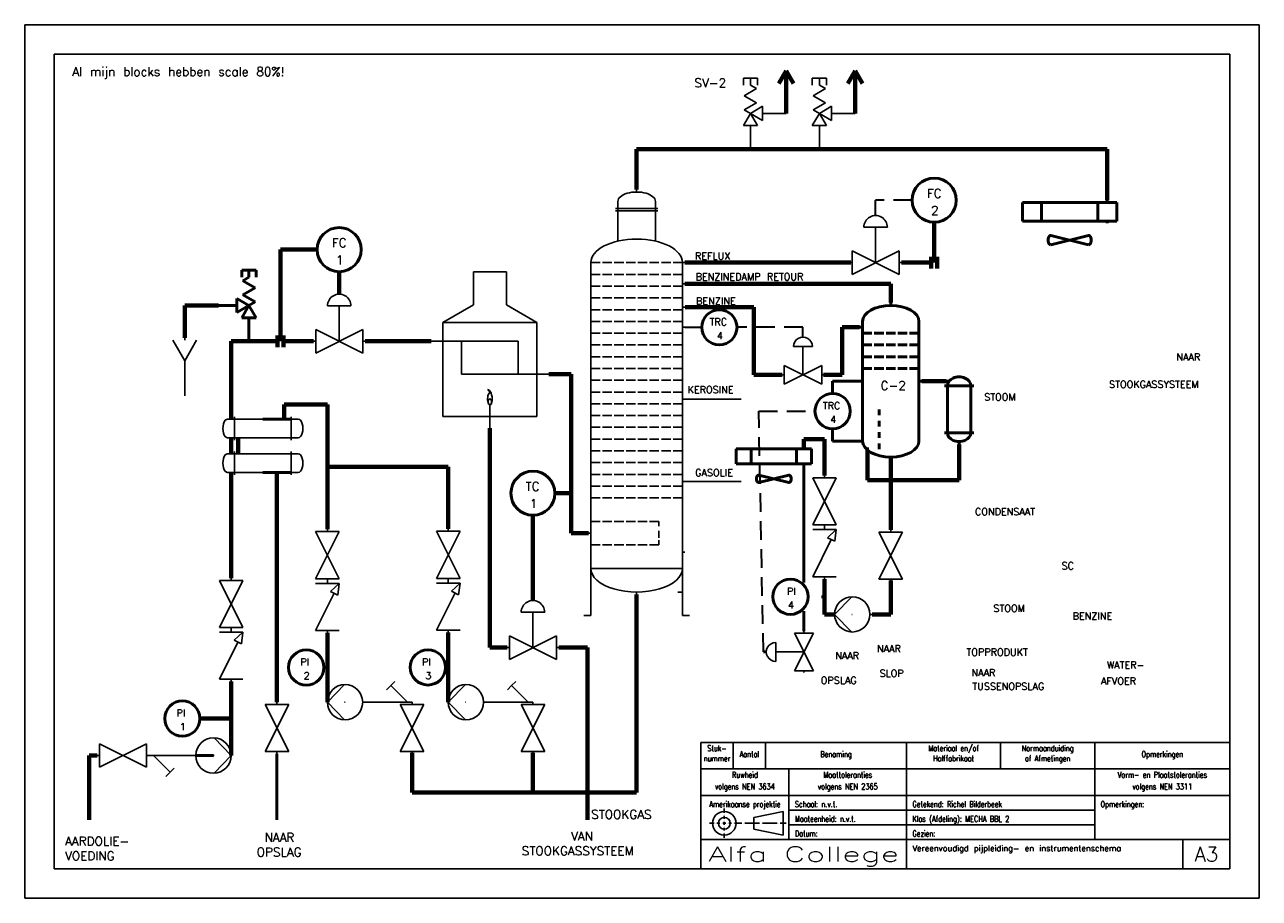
# Model space of a CAD drawing. Extents: x 0 to 420, y 0 to 297.
import ezdxf
from ezdxf.enums import TextEntityAlignment as Align

# ---------------------------------------------------------------- set-up
doc = ezdxf.new("R2010")
doc.units = 0
doc.header["$MEASUREMENT"] = 0
doc.linetypes.add('HIDDEN', pattern=[9.525, 6.35, -3.175])
doc.layers.get('0').update_dxf_attribs({"linetype": 'CONTINUOUS'})
for name, color, linetype in [('KADER25', 3, 'CONTINUOUS'), ('KADER50', 7, 'CONTINUOUS'), ('KADER70', 5, 'CONTINUOUS'), ('T25', 3, 'CONTINUOUS'), ('T70', 5, 'CONTINUOUS')]:
    doc.layers.add(name, color=color, linetype=linetype)
for name, color, linetype, lineweight in [('Omtrekslijn', 7, 'CONTINUOUS', 50), ('Proceslijn', 5, 'CONTINUOUS', 70), ('Stippellijn', 3, 'HIDDEN', 35), ('Tekst', 3, 'CONTINUOUS', 35)]:
    doc.layers.add(name, color=color, linetype=linetype, lineweight=lineweight)
doc.styles.add('KADER1', font='SIMPLEX.SHX', dxfattribs={"height": 5})
doc.styles.add('KADER2', font='SIMPLEX.shx', dxfattribs={"width": 0.7, "height": 2})
doc.styles.get("Standard").update_dxf_attribs({"font": 'TXT.shx', "height": 3})

# ---------------------------------------------------------------- blocks, each defined once
blk = doc.blocks.new('04_NenWarmtewisselaar')
at = {"layer": 'KADER25', "color": 0}
for p, q in [((-12, 8), (-15, 8)), ((-12, 8), (-12, 9)), ((12, 8), (-12, 8)), ((-12, 8), (-12, 0)), ((12, 8), (12, 9)), ((12, 0), (12, 8)), ((12, 8), (15, 8)), ((-12, 0), (-15, 0)), ((-12, 0), (12, 0)), ((-12, 0), (-12, -1)), ((12, 0), (12, 0)), ((12, 0), (15, 0)), ((12, 0), (12, -1))]:
    blk.add_line(p, q, dxfattribs=at)
for centre, major_axis in [((-15, 4), (0, 4)), ((15, 4), (0, -4))]:
    blk.add_ellipse(centre, major_axis=major_axis, ratio=0.5, start_param=0, end_param=3.141593, dxfattribs=at)
blk = doc.blocks.new('04_NenFornuis')
at = {"layer": 'KADER25', "color": 0}
for p, q in [((-7.01, 47.5), (-7.01, 61.5)), ((7.01, 61.5), (-7.01, 61.5)), ((7.01, 47.5), (7.01, 61.5)), ((-20, 40), (-7.01, 47.5)), ((20, 40), (7.01, 47.5)), ((-20, 0), (-20, 40)), ((-20, 40), (20, 40)), ((20, 40), (20, 0)), ((-20, 32), (-25, 32)), ((-20, 32), (12, 32)), ((-12, 18), (-12, 32)), ((12, 32), (12, 18)), ((12, 18), (-12, 18)), ((12, 18), (20, 18)), ((20, 18), (25, 18)), ((20, 0), (-20, 0)), ((0, 0), (0, 5)), ((0, 0), (0, -5))]:
    blk.add_line(p, q, dxfattribs=at)
for centre, major_axis, ratio, start_param, end_param in [((-0.49, 8.22), (0.49, -3.22), 0.442287, 0, 3.141593), ((-0.49, 9.47), (-0.49, 1.97), 0.356881, 4.885896, 6.283185), ((0, 7.5), (0, -2.5), 0.395368, 3.027106, 6.283185)]:
    blk.add_ellipse(centre, major_axis=major_axis, ratio=ratio, start_param=start_param, end_param=end_param, dxfattribs=at)
blk.add_ellipse((0, 6.25), major_axis=(0, -1.25), ratio=0.59927, dxfattribs=at)
blk = doc.blocks.new('04_KlepMetRegelaar')
at = {"layer": 'KADER25', "color": 0}
for p, q in [((11, 15), (6, 15)), ((11, 0), (11, 15)), ((11, 15), (16, 15)), ((1, 0), (0, 0)), ((1, 5), (1, 0)), ((1, -5), (21, 5)), ((21, -5), (1, 5)), ((1, 0), (1, -5)), ((21, 0), (21, 5)), ((22, 0), (21, 0)), ((21, 0), (21, -5))]:
    blk.add_line(p, q, dxfattribs=at)
blk.add_ellipse((11, 15), major_axis=(5, 0), ratio=1, start_param=0, end_param=3.141593, dxfattribs=at)
blk = doc.blocks.new('04_Klep')
at = {"layer": 'KADER25', "color": 0}
for p, q in [((1, 0), (0, 0)), ((1, 5), (1, 0)), ((1, -5), (21, 5)), ((21, -5), (1, 5)), ((1, 0), (1, -5)), ((21, 0), (21, 5)), ((22, 0), (21, 0)), ((21, 0), (21, -5))]:
    blk.add_line(p, q, dxfattribs=at)
blk = doc.blocks.new('04_Y_filter')
at = {"layer": 'KADER25', "color": 0}
for p, q in [((1, 0), (-1, 0)), ((19, 0), (1, 0)), ((1, 0), (8.07, -7.07)), ((8.07, -7.07), (6.3, -8.84)), ((8.07, -7.07), (9.84, -5.3))]:
    blk.add_line(p, q, dxfattribs=at)
blk = doc.blocks.new('04_NenPomp')
at = {"layer": 'KADER25', "color": 0}
for p, q in [((15, 0), (7.74, 7.5)), ((0, 0), (-1, 0)), ((7.5, 0), (7.74, 0)), ((7.74, 0), (7.5, 0)), ((7.5, 0), (7.5, 0)), ((7.5, 0), (7.5, 0)), ((7.74, -7.5), (15, 0)), ((15, 0), (15, 0))]:
    blk.add_line(p, q, dxfattribs=at)
blk.add_circle((7.5, 0), 7.5, dxfattribs=at)
blk = doc.blocks.new('04_Terugslagklep')
at = {"layer": 'KADER25', "color": 0}
for p, q in [((1, 0), (0, 0)), ((1, 5), (1, 0)), ((16.8, -2.9), (1, 5)), ((1, 0), (1, -5)), ((21, 0), (21, 5)), ((22, 0), (21, 0)), ((21, 0), (21, -5)), ((17.59, -1.34), (16.04, -4.39)), ((21, -5), (16.04, -4.39)), ((21, -5), (17.59, -1.34))]:
    blk.add_line(p, q, dxfattribs=at)
blk = doc.blocks.new('04_Funnel')
at = {"layer": 'KADER25', "color": 0}
for p, q in [((0, -1), (0, 0)), ((0, -9.66), (-5, -1)), ((0, -9.66), (5, -1)), ((0, -9.66), (0, -24.66))]:
    blk.add_line(p, q, dxfattribs=at)
blk = doc.blocks.new('04_Kolom')
at = {"layer": 'KADER25', "color": 0}
for p, q in [((0, 170), (0, 171)), ((-8, 163), (-9, 163)), ((-8, 166), (-8, 149.12)), ((-8, 166), (-8, 163)), ((-8, 163), (8, 163)), ((-8, 163), (-8, 162)), ((8, 166), (8, 149.12)), ((8, 163), (9, 163)), ((-8, 162), (-9, 162)), ((-8, 162), (8, 162)), ((8, 162), (9, 162)), ((-19.5, 10), (-19.5, 140)), ((-19.5, 140), (-15.5, 140)), ((-14.5, 140), (-10.5, 140)), ((-9.5, 140), (-5.5, 140)), ((-4.5, 140), (-0.5, 140)), ((0.5, 140), (4.5, 140)), ((5.5, 140), (9.5, 140)), ((10.5, 140), (14.5, 140)), ((15.5, 140), (19.5, 140)), ((19.5, 10), (19.5, 140)), ((19.5, 140), (20.5, 140)), ((-19.5, 135), (-15.5, 135)), ((-14.5, 135), (-10.5, 135)), ((-9.5, 135), (-5.5, 135)), ((-4.5, 135), (-0.5, 135)), ((0.5, 135), (4.5, 135)), ((5.5, 135), (9.5, 135)), ((10.5, 135), (14.5, 135)), ((15.5, 135), (19.5, 135)), ((-19.5, 130), (-15.5, 130)), ((-14.5, 130), (-10.5, 130)), ((-9.5, 130), (-5.5, 130)), ((-4.5, 130), (-0.5, 130)), ((0.5, 130), (4.5, 130)), ((5.5, 130), (9.5, 130)), ((10.5, 130), (14.5, 130)), ((15.5, 130), (19.5, 130)), ((19.5, 130), (19.5, 131)), ((19.5, 131), (20.5, 131)), ((-19.5, 125), (-15.5, 125)), ((-14.5, 125), (-10.5, 125)), ((-9.5, 125), (-5.5, 125)), ((-4.5, 125), (-0.5, 125)), ((0.5, 125), (4.5, 125)), ((5.5, 125), (9.5, 125)), ((10.5, 125), (14.5, 125)), ((15.5, 125), (19.5, 125)), ((19.5, 120), (19.57, 121)), ((19.57, 121), (20.57, 121)), ((-19.5, 120), (-15.5, 120)), ((-14.5, 120), (-10.5, 120)), ((-9.5, 120), (-5.5, 120)), ((-4.5, 120), (-0.5, 120)), ((0.5, 120), (4.5, 120)), ((5.5, 120), (9.5, 120)), ((10.5, 120), (14.5, 120)), ((15.5, 120), (19.5, 120)), ((-19.5, 115), (-15.5, 115)), ((-14.5, 115), (-10.5, 115)), ((-9.5, 115), (-5.5, 115)), ((-4.5, 115), (-0.5, 115)), ((0.5, 115), (4.5, 115)), ((5.5, 115), (9.5, 115)), ((10.5, 115), (14.5, 115)), ((15.5, 115), (19.5, 115)), ((19.5, 110), (19.5, 112.5)), ((19.5, 112.5), (20.5, 112.5)), ((-19.5, 110), (-15.5, 110)), ((-19.5, 105), (-15.5, 105)), ((-14.5, 110), (-10.5, 110)), ((-14.5, 105), (-10.5, 105)), ((-9.5, 110), (-5.5, 110)), ((-9.5, 105), (-5.5, 105)), ((-4.5, 110), (-0.5, 110)), ((-4.5, 105), (-0.5, 105)), ((0.5, 110), (4.5, 110)), ((0.5, 105), (4.5, 105)), ((5.5, 110), (9.5, 110)), ((5.5, 105), (9.5, 105)), ((10.5, 110), (14.5, 110)), ((10.5, 105), (14.5, 105)), ((15.5, 110), (19.5, 110)), ((15.5, 105), (19.5, 105)), ((-19.5, 100), (-15.5, 100)), ((-14.5, 100), (-10.5, 100)), ((-9.5, 100), (-5.5, 100)), ((-4.5, 100), (-0.5, 100)), ((0.5, 100), (4.5, 100)), ((5.5, 100), (9.5, 100)), ((10.5, 100), (14.5, 100)), ((15.5, 100), (19.5, 100)), ((-19.5, 95), (-15.5, 95)), ((-14.5, 95), (-10.5, 95)), ((-9.5, 95), (-5.5, 95)), ((-4.5, 95), (-0.5, 95)), ((0.5, 95), (4.5, 95)), ((5.5, 95), (9.5, 95)), ((10.5, 95), (14.5, 95)), ((15.5, 95), (19.5, 95)), ((-19.5, 90), (-15.5, 90)), ((-14.5, 90), (-10.5, 90)), ((-9.5, 90), (-5.5, 90)), ((-4.5, 90), (-0.5, 90)), ((0.5, 90), (4.5, 90)), ((5.5, 90), (9.5, 90)), ((10.5, 90), (14.5, 90)), ((15.5, 90), (19.5, 90)), ((-19.5, 85), (-15.5, 85)), ((-14.5, 85), (-10.5, 85)), ((-9.5, 85), (-5.5, 85)), ((-4.5, 85), (-0.5, 85)), ((0.5, 85), (4.5, 85)), ((5.5, 85), (9.5, 85)), ((10.5, 85), (14.5, 85)), ((15.5, 85), (19.5, 85)), ((-19.5, 80), (-15.5, 80)), ((-14.5, 80), (-10.5, 80)), ((-9.5, 80), (-5.5, 80)), ((-4.5, 80), (-0.5, 80)), ((0.5, 80), (4.5, 80)), ((5.5, 80), (9.5, 80)), ((10.5, 80), (14.5, 80)), ((15.5, 80), (19.5, 80)), ((19.5, 80), (19.5, 82)), ((19.5, 82), (20.5, 82)), ((-19.5, 75), (-15.5, 75)), ((-14.5, 75), (-10.5, 75)), ((-9.5, 75), (-5.5, 75)), ((-4.5, 75), (-0.5, 75)), ((0.5, 75), (4.5, 75)), ((5.5, 75), (9.5, 75)), ((10.5, 75), (14.5, 75)), ((15.5, 75), (19.5, 75)), ((-19.5, 70), (-15.5, 70)), ((-14.5, 70), (-10.5, 70)), ((-9.5, 70), (-5.5, 70)), ((-4.5, 70), (-0.5, 70)), ((0.5, 70), (4.5, 70)), ((5.5, 70), (9.5, 70)), ((10.5, 70), (14.5, 70)), ((15.5, 70), (19.5, 70)), ((-19.5, 65), (-15.5, 65)), ((-14.5, 65), (-10.5, 65)), ((-9.5, 65), (-5.5, 65)), ((-4.5, 65), (-0.5, 65)), ((0.5, 65), (4.5, 65)), ((5.5, 65), (9.5, 65)), ((10.5, 65), (14.5, 65)), ((15.5, 65), (19.5, 65)), ((-19.5, 60), (-15.5, 60)), ((-14.5, 60), (-10.5, 60)), ((-9.5, 60), (-5.5, 60)), ((-4.5, 60), (-0.5, 60)), ((0.5, 60), (4.5, 60)), ((5.5, 60), (9.5, 60)), ((10.5, 60), (14.5, 60)), ((15.5, 60), (19.5, 60)), ((-19.5, 55), (-15.5, 55)), ((-14.5, 55), (-10.5, 55)), ((-9.5, 55), (-5.5, 55)), ((-4.5, 55), (-0.5, 55)), ((0.5, 55), (4.5, 55)), ((5.5, 55), (9.5, 55)), ((10.5, 55), (14.5, 55)), ((15.5, 55), (19.5, 55)), ((-19.5, 50), (-15.5, 50)), ((-14.5, 50), (-10.5, 50)), ((-9.5, 50), (-5.5, 50)), ((-4.5, 50), (-0.5, 50)), ((0.5, 50), (4.5, 50)), ((5.5, 50), (9.5, 50)), ((10.5, 50), (14.5, 50)), ((15.5, 50), (19.5, 50)), ((-19.5, 45), (-15.5, 45)), ((-14.5, 45), (-10.5, 45)), ((-9.5, 45), (-5.5, 45)), ((-4.5, 45), (-0.5, 45)), ((0.5, 45), (4.5, 45)), ((5.5, 45), (9.5, 45)), ((10.5, 45), (14.5, 45)), ((15.5, 45), (19.5, 45)), ((19.5, 45), (19.5, 47)), ((19.5, 47), (20.5, 47)), ((-19.5, 40), (-15.5, 40)), ((-19.5, 40), (-19.5, 25)), ((-14.5, 40), (-10.5, 40)), ((-9.5, 40), (-5.5, 40)), ((-4.5, 40), (-0.5, 40)), ((0.5, 40), (4.5, 40)), ((5.5, 40), (9.5, 40)), ((10.5, 40), (14.5, 40)), ((15.5, 40), (19.5, 40)), ((-19.5, 25), (-19.5, 30)), ((-19.5, 30), (-15.5, 30)), ((-14.5, 30), (-10.5, 30)), ((-9.5, 30), (-5.5, 30)), ((-4.5, 30), (-0.5, 30)), ((0.5, 30), (4.5, 30)), ((5.5, 30), (9.5, 30)), ((9.5, 30), (9.5, 28)), ((-19.5, 25), (-20.5, 25)), ((9.5, 23), (9.5, 26)), ((9.5, 20), (9.5, 22)), ((-19.5, 20), (-15.5, 20)), ((-14.5, 20), (-10.5, 20)), ((-9.5, 20), (-5.5, 20)), ((-4.5, 20), (-0.5, 20)), ((0.5, 20), (4.5, 20)), ((5.5, 20), (9.5, 20)), ((19.5, 10), (19.5, 17)), ((19.5, 17), (20.5, 17)), ((-19.5, 10), (19.5, 10)), ((-19.5, 10), (-19.5, -10)), ((19.5, 10), (19.5, -10)), ((0, 0), (0, -1)), ((19.5, 0), (17.5, 0)), ((-19.5, -10), (-22.5, -10)), ((19.5, -10), (22.5, -10))]:
    blk.add_line(p, q, dxfattribs=at)
for centre, major_axis, ratio, start_param, end_param in [((0, 166), (8, 0), 0.5, 0, 3.141593), ((0, 140), (-19.5, 0), 0.512821, 3.141593, 6.283185), ((0, 10), (-19.5, 0), 0.512821, 0, 3.141593)]:
    blk.add_ellipse(centre, major_axis=major_axis, ratio=ratio, start_param=start_param, end_param=end_param, dxfattribs=at)
blk = doc.blocks.new('04_Overdrukventiel_2')
at = {"color": 0}
for p, q in [((-3, 27.2), (-3, 30.2)), ((-3, 30.2), (0, 30.2)), ((-2.6, 25.7), (0, 27.2)), ((0, 27.2), (0, 30.2)), ((0, 30.2), (3, 30.2)), ((3, 30.2), (3, 27.2)), ((2.6, 22.7), (-2.6, 25.7)), ((-2.6, 19.7), (2.6, 22.7)), ((-5.2, 18.2), (0, 15.2)), ((-5.2, 12.2), (-5.2, 18.2)), ((2.6, 16.7), (-2.6, 19.7)), ((2.6, 16.7), (0, 15.2)), ((-15.2, 15.2), (-5.2, 15.2)), ((0, 15.2), (-5.2, 12.2)), ((-3, 10), (0, 15.2)), ((0, 15.2), (3, 10)), ((3, 10), (-3, 10)), ((0, 0), (0, 10))]:
    blk.add_line(p, q, dxfattribs=at)
blk = doc.blocks.new('04_BenzineStripper')
at = {"layer": 'Omtrekslijn'}
for p, q in [((0, -1), (0, 0)), ((-9.6, -6.43), (-9.6, -8.43)), ((-9.6, -8.43), (-10.6, -8.43)), ((-9.6, -26.77), (-10.6, -26.77)), ((9.6, -26.77), (10.6, -26.77)), ((-3.96, -36.39), (-3.96, -38.31)), ((-3.96, -40.24), (-3.96, -42.17)), ((-3.96, -44.1), (-3.96, -46.02)), ((-9.6, -47.1), (-10.6, -47.1)), ((-7.91, -50.18), (-7.91, -49.33)), ((-3.96, -47.95), (-3.96, -49.88)), ((-3.96, -49.88), (-3.96, -47.95)), ((0, -52.53), (0, -53.53))]:
    blk.add_line(p, q, dxfattribs=at)
at = {"layer": 'Omtrekslijn', "color": 0}
for p, q in [((-9.6, -47.1), (-9.6, -6.43)), ((9.6, -47.1), (9.6, -6.43)), ((-9.6, -10.43), (-6.4, -10.43)), ((-5.6, -10.43), (-2.4, -10.43)), ((-1.6, -10.43), (1.6, -10.43)), ((2.4, -10.43), (5.6, -10.43)), ((6.4, -10.43), (9.6, -10.43)), ((-9.6, -14.43), (-6.4, -14.43)), ((-5.6, -14.43), (-2.4, -14.43)), ((-1.6, -14.43), (1.6, -14.43)), ((2.4, -14.43), (5.6, -14.43)), ((6.4, -14.43), (9.6, -14.43)), ((-9.6, -18.43), (-6.4, -18.43)), ((-5.6, -18.43), (-2.4, -18.43)), ((-1.6, -18.43), (1.6, -18.43)), ((2.4, -18.43), (5.6, -18.43)), ((6.4, -18.43), (9.6, -18.43)), ((-9.6, -22.43), (-6.4, -22.43)), ((-5.6, -22.43), (-2.4, -22.43)), ((-1.6, -22.43), (1.6, -22.43)), ((2.4, -22.43), (5.6, -22.43)), ((6.4, -22.43), (9.6, -22.43))]:
    blk.add_line(p, q, dxfattribs=at)
at = {"layer": 'Omtrekslijn'}
for centre, major_axis in [((0, -6.43), (-9.6, 0)), ((0, -47.1), (9.6, 0))]:
    blk.add_ellipse(centre, major_axis=major_axis, ratio=0.565396, start_param=3.141593, end_param=6.283185, dxfattribs=at)
blk = doc.blocks.new('04_Ventilator')
at = {"layer": 'Omtrekslijn', "color": 0}
for p, q in [((0, -1), (0, 0)), ((-45, -1), (-45, -11)), ((5, -1), (-45, -1)), ((-45, -1), (-35, -1)), ((-35, -1), (-35, -11)), ((-5, -11), (-5, -1)), ((-5, -1), (5, -1)), ((5, -1), (0, -1)), ((5, -11), (5, -1)), ((-45, -11), (5, -11)), ((5, -11), (-5, -11)), ((0, -11), (0, -12)), ((-30, -18.5), (-10, -23.5)), ((-10, -18.5), (-30, -23.5))]:
    blk.add_line(p, q, dxfattribs=at)
blk.add_ellipse((-30, -21), major_axis=(0, 2.5), ratio=0.585267, start_param=0, end_param=3.141593, dxfattribs=at)
at = {"layer": 'Omtrekslijn', "color": 0, "extrusion": (0, 0, -1)}
blk.add_ellipse((-10, -21), major_axis=(0, 2.5), ratio=0.585267, start_param=0, end_param=3.141593, dxfattribs=at)
blk = doc.blocks.new('04_Warmtewisselaar')
at = {"layer": 'Omtrekslijn'}
for p, q in [((-4, 20), (-5, 20)), ((4, 20), (-4, 20)), ((-4, 20), (-4, 4)), ((4, 4), (4, 20)), ((4, 20), (5, 20)), ((-4, 4), (-5, 4)), ((-4, 4), (4, 4)), ((0, 1), (0, 0)), ((4, 4), (5, 4))]:
    blk.add_line(p, q, dxfattribs=at)
at = {"layer": 'Omtrekslijn', "extrusion": (0, 0, -1)}
blk.add_ellipse((0, 20), major_axis=(-4, 0), ratio=0.750206, start_param=0, end_param=3.141593, dxfattribs=at)
at = {"layer": 'Omtrekslijn'}
blk.add_ellipse((0, 4), major_axis=(-4, 0), ratio=0.750206, start_param=0, end_param=3.141593, dxfattribs=at)

msp = doc.modelspace()

# ---------------------------------------------------------------- linework, layer by layer
for p, q in [((224.58, 169.72), (243.79, 169.72)), ((71.42, 156.53), (72.62, 156.53)), ((224.58, 141.72), (243.79, 141.72))]:
    msp.add_line(p, q)
at = {"layer": 'KADER25'}
for p, q in [((0, 0), (0, 297)), ((0, 297), (420, 297)), ((420, 297), (420, 0)), ((238, 29), (238, 30.5)), ((258, 29.5), (248, 27.5)), ((258, 25.5), (258, 29.5)), ((260, 30), (364, 30)), ((234.5, 25.5), (233, 25.5)), ((234.97, 25.5), (234.97, 25.5)), ((235, 25.5), (235, 25.5)), ((236.5, 25.5), (235.5, 25.5)), ((237, 25.5), (237, 25.5)), ((238, 25.5), (237.5, 25.5)), ((238, 28.5), (238, 28.5)), ((238, 27), (238, 28)), ((238, 26.5), (238, 26.5)), ((238, 25), (238, 26)), ((238, 25.5), (238.5, 25.5)), ((239, 25.5), (239, 25.5)), ((239.5, 25.5), (240.5, 25.5)), ((241, 25.5), (241, 25.5)), ((241.5, 25.5), (244, 25.5)), ((244.5, 25.5), (244.5, 25.5)), ((245, 25.5), (250, 25.5)), ((247, 25.5), (247, 25.5)), ((248, 27.5), (248, 25.5)), ((248, 23.5), (248, 25.5)), ((250.5, 25.5), (250.5, 25.5)), ((250.5, 25.5), (250.5, 25.5)), ((251, 25.5), (256, 25.5)), ((256.5, 25.5), (256.5, 25.5)), ((257, 25.5), (259, 25.5)), ((258, 25.5), (258, 21.5)), ((238, 24.5), (238, 24.5)), ((238, 24), (238, 23)), ((238, 22.5), (238, 22.5)), ((238, 22), (238, 20.5)), ((258, 21.5), (248, 23.5)), ((260, 25), (364, 25)), ((420, 0), (0, 0))]:
    msp.add_line(p, q, dxfattribs=at)
for radius in [4, 2]:
    msp.add_circle((238, 25.5), radius, dxfattribs=at)
at = {"layer": 'KADER50'}
for p, q in [((230, 10), (230, 53)), ((230, 53), (410, 53)), ((241, 53), (241, 44)), ((252, 53), (252, 44)), ((300, 53), (300, 20)), ((332, 53), (332, 44)), ((364, 53), (364, 20)), ((230, 44), (410, 44)), ((260, 44), (260, 20)), ((230, 35), (410, 35)), ((230, 20), (410, 20)), ((300, 10), (300, 20)), ((394, 10), (394, 20))]:
    msp.add_line(p, q, dxfattribs=at)
at = {"layer": 'KADER70'}
for p, q in [((10, 10), (10, 287)), ((10, 287), (410, 287)), ((410, 287), (410, 10)), ((410, 53), (410, 10)), ((410, 10), (10, 10))]:
    msp.add_line(p, q, dxfattribs=at)
at = {"layer": 'Omtrekslijn'}
for p, q in [((88.05, 189.38), (88.05, 191.38)), ((284.02, 175.78), (274.85, 175.78)), ((274.85, 175.78), (274.85, 171.62)), ((314.42, 175.78), (313.42, 175.78)), ((90.62, 162.93), (81.02, 162.93)), ((81.02, 162.93), (85.82, 162.93)), ((85.82, 162.93), (90.62, 162.93)), ((90.62, 162.93), (88.22, 162.93)), ((274.85, 159.62), (274.85, 155.45)), ((274.85, 155.45), (284.02, 155.45)), ((265.09, 147.23), (265.09, 107.4)), ((90.62, 144.75), (81.02, 144.75)), ((81.02, 144.75), (85.82, 144.75)), ((271.09, 102.53), (272.08, 102.53)), ((265.09, 97.67), (265.09, 90.79)), ((252.29, 83.75), (251.29, 83.75)), ((102.98, 78.46), (101.78, 78.46)), ((144.1, 78.51), (143.16, 78.51)), ((64.22, 48.53), (58.22, 48.53)), ((85.82, 49.07), (85.82, 26.71))]:
    msp.add_line(p, q, dxfattribs=at)
for centre, radius in [((309.42, 237.32), 7.5), ((107, 220.53), 7.5), ((236.32, 194.12), 6), ((274.85, 165.62), 6), ((172.9, 137.7), 7.5), ((260.5, 102.53), 6), ((95.78, 78.46), 6), ((137.16, 78.51), 6), ((53.63, 61.11), 6)]:
    msp.add_circle(centre, radius, dxfattribs=at)
at = {"layer": 'Proceslijn'}
for p, q in [((259.04, 281.35), (256.54, 277.02)), ((259.04, 266.86), (259.04, 281.35)), ((259.04, 281.35), (261.54, 277.02)), ((282.49, 281.35), (279.99, 277.02)), ((282.49, 266.86), (282.49, 281.35)), ((282.49, 281.35), (284.99, 277.02)), ((246.88, 254.7), (208.18, 254.7)), ((208.18, 254.7), (208.18, 240.92)), ((246.88, 254.7), (270.34, 254.7)), ((270.34, 254.7), (368.29, 254.7)), ((368.29, 254.7), (368.29, 237.3)), ((309.42, 216.12), (309.42, 229.82)), ((87.05, 189.38), (87.05, 220.53)), ((87.05, 220.53), (99.5, 220.53)), ((224.58, 216.12), (281.07, 216.12)), ((270.52, 216.12), (280.67, 216.12)), ((298.27, 216.12), (308.42, 216.12)), ((308.42, 218.12), (308.42, 214.12)), ((310.42, 216.12), (310.42, 218.12)), ((310.42, 216.12), (310.42, 214.12)), ((107, 205.38), (107, 213.03)), ((224.58, 208.92), (294.62, 208.92)), ((294.62, 208.92), (294.62, 202.55)), ((65.98, 201.53), (54.45, 201.53)), ((54.45, 201.53), (54.45, 190.5)), ((224.63, 200.92), (248.1, 200.92)), ((248.1, 200.92), (248.1, 177.98)), ((284.02, 194.12), (278.12, 194.12)), ((278.12, 194.12), (278.12, 177.98)), ((70.22, 162.93), (70.22, 189.38)), ((70.22, 189.38), (86.05, 189.38)), ((86.05, 189.38), (86.05, 191.38)), ((86.05, 189.38), (86.05, 187.38)), ((88.05, 191.38), (88.05, 187.38)), ((88.05, 189.38), (98.2, 189.38)), ((115.8, 189.38), (138.25, 189.38)), ((185.9, 178.18), (178.25, 178.18)), ((185.9, 124.12), (185.9, 178.18)), ((248.1, 177.98), (257.72, 177.98)), ((278.12, 177.98), (271.8, 177.98)), ((305.22, 175.78), (313.42, 175.78)), ((88.22, 162.93), (88.22, 167.86)), ((88.22, 167.86), (102.98, 167.86)), ((102.98, 167.86), (102.98, 125.45)), ((158.25, 159.78), (158.25, 85.23)), ((70.22, 156.53), (70.22, 151.15)), ((72.62, 156.53), (72.62, 151.15)), ((265.09, 153.37), (265.09, 156.1)), ((265.09, 156.1), (272.08, 156.1)), ((272.08, 156.1), (272.08, 143.73)), ((286.71, 152.37), (286.71, 142.18)), ((317.88, 142.18), (317.88, 154.28)), ((294.62, 149.52), (294.62, 125.28)), ((70.22, 108.89), (70.22, 144.75)), ((85.82, 144.75), (85.82, 66.67)), ((102.98, 146.65), (144.1, 146.65)), ((144.1, 146.65), (144.1, 125.57)), ((286.71, 142.18), (317.88, 142.18)), ((185.9, 137.7), (180.4, 137.7)), ((172.9, 108.42), (172.9, 130.2)), ((191.78, 124.12), (185.9, 124.12)), ((172.9, 101.23), (172.9, 108.42)), ((272.08, 108.53), (272.08, 96.53)), ((294.62, 96.53), (294.62, 108.08)), ((208.18, 35.99), (208.18, 103.32)), ((272.08, 96.53), (275.53, 96.53)), ((294.62, 96.53), (288.33, 96.53)), ((102.98, 90.25), (102.98, 66.66)), ((144.1, 66.66), (144.1, 90.37)), ((158.25, 85.23), (164.1, 85.23)), ((181.7, 85.23), (191.42, 85.23)), ((191.42, 85.23), (191.42, 26.71)), ((70.22, 48.53), (70.22, 73.69)), ((70.22, 61.11), (59.63, 61.11)), ((24.62, 48.53), (21.95, 48.53)), ((21.95, 48.53), (21.95, 26.71)), ((131.78, 49.46), (131.78, 35.99)), ((172.9, 49.46), (172.9, 35.99)), ((131.78, 35.99), (208.18, 35.99))]:
    msp.add_line(p, q, dxfattribs=at)
at = {"layer": 'Stippellijn'}
for p, q in [((289.47, 232.12), (289.47, 237.32)), ((301.92, 237.32), (289.47, 237.32)), ((224.58, 194.12), (230.32, 194.12)), ((264.76, 194.12), (242.32, 194.12)), ((264.76, 190.78), (264.76, 194.12)), ((251.29, 83.75), (249.73, 165.62)), ((249.73, 165.62), (268.85, 165.62))]:
    msp.add_line(p, q, dxfattribs=at)

# ---------------------------------------------------------------- block references
for name, p, xscale, yscale, zscale in [('04_Overdrukventiel_2', (246.88, 254.7), -0.8, 0.8, 0.8), ('04_Overdrukventiel_2', (270.34, 254.7), -0.8, 0.8, 0.8), ('04_KlepMetRegelaar', (257.72, 177.98), 0.6400000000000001, 0.6400000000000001, 0.6400000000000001)]:
    msp.add_blockref(name, p, dxfattribs=dict(xscale=xscale, yscale=yscale, zscale=zscale))
at = {"layer": 'Omtrekslijn'}
for name, p, xscale, yscale, zscale in [('04_Kolom', (208.18, 104.12), 0.8, 0.8, 0.8), ('04_Ventilator', (368.29, 237.22), 0.6400000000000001, 0.6400000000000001, 0.6400000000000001), ('04_KlepMetRegelaar', (280.67, 216.12), 0.8, 0.8, 0.8), ('04_Overdrukventiel_2', (76.3, 189.38), 0.8, 0.8, 0.8), ('04_NenFornuis', (158.25, 163.78), 0.8, 0.8, 0.8), ('04_KlepMetRegelaar', (98.2, 189.38), 0.8, 0.8, 0.8), ('04_Funnel', (54.45, 190.5), 0.8, 0.8, 0.8), ('04_NenWarmtewisselaar', (81.02, 156.53), 0.8, 0.8, 0.8), ('04_NenWarmtewisselaar', (81.02, 144.75), 0.8, 0.8, 0.8), ('04_Ventilator', (265.09, 153.37), 0.5120000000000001, 0.5120000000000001, 0.5120000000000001), ('04_KlepMetRegelaar', (164.1, 85.23), 0.8, 0.8, 0.8), ('04_Klep', (24.62, 48.53), 0.8, 0.8, 0.8), ('04_NenPomp', (58.22, 48.53), 0.8, 0.8, 0.8)]:
    msp.add_blockref(name, p, dxfattribs=dict(at, xscale=xscale, yscale=yscale, zscale=zscale))
for name, p in [('04_BenzineStripper', (294.62, 202.55)), ('04_Warmtewisselaar', (317.88, 154.28))]:
    msp.add_blockref(name, p, dxfattribs=at)
for name, p, xscale, yscale, zscale, rotation in [('04_Klep', (272.08, 143.73), -0.8, 0.8, 0.8, 90), ('04_Terugslagklep', (272.08, 108.53), 0.8, 0.8, 0.8, 90), ('04_Klep', (102.98, 107.85), 0.8, 0.8, 0.8, 90), ('04_Klep', (144.1, 107.97), 0.8, 0.8, 0.8, 90), ('04_Klep', (294.62, 107.68), 0.8, 0.8, 0.8, 90), ('04_Klep', (70.22, 91.29), 0.8, 0.8, 0.8, 90), ('04_Terugslagklep', (102.98, 90.25), 0.8, 0.8, 0.8, 90), ('04_Terugslagklep', (144.1, 90.37), 0.8, 0.8, 0.8, 90), ('04_NenPomp', (287.53, 96.53), 0.8, 0.8, 0.8, 180), ('04_Terugslagklep', (70.22, 73.69), 0.8, 0.8, 0.8, 90), ('04_KlepMetRegelaar', (265.09, 90.79), -0.6400000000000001, 0.6400000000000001, 0.6400000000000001, 90), ('04_NenPomp', (114.98, 66.66), 0.8, 0.8, 0.8, 180), ('04_NenPomp', (156.1, 66.66), 0.8, 0.8, 0.8, 180), ('04_Klep', (85.82, 49.07), 0.8, 0.8, 0.8, 90), ('04_Klep', (131.78, 49.06), 0.8, 0.8, 0.8, 90), ('04_Klep', (172.9, 49.06), 0.8, 0.8, 0.8, 90)]:
    msp.add_blockref(name, p, dxfattribs=dict(at, xscale=xscale, yscale=yscale, zscale=zscale, rotation=rotation))
at = {"layer": 'Proceslijn', "xscale": 0.8, "yscale": 0.8, "zscale": 0.8, "rotation": 180}
for p in [(130.98, 66.66), (172.1, 66.66)]:
    msp.add_blockref('04_Y_filter', p, dxfattribs=at)
at = {"layer": 'Proceslijn', "xscale": 0.8, "yscale": 0.8, "zscale": 0.8}
msp.add_blockref('04_Y_filter', (43.02, 48.53), dxfattribs=at)

# ---------------------------------------------------------------- texts
at = {"layer": 'KADER25'}
msp.add_text('Al mijn blocks hebben scale 80%%%!', height=3, dxfattribs=at).set_placement((16.19, 279.55))
at = {"layer": 'Omtrekslijn'}
msp.add_text('C-2', height=3, dxfattribs=at).set_placement((291.16, 172.81))
at = {"layer": 'T25', "style": 'KADER2', "width": 0.7}
for s, p in [('Stuk-', (235.5, 50)), ('Materiaal en/of', (316, 50)), ('Normaanduiding', (348, 50)), ('nummer', (235.5, 46.57)), ('Aantal', (246.5, 48)), ('Benaming', (276, 48)), ('Halffabrikaat', (316, 46.57)), ('of Afmetingen', (348, 46.57)), ('Opmerkingen', (387, 48)), ('Ruwheid', (245, 41)), ('Maattoleranties', (280, 41)), ('Vorm- en Plaatstoleranties', (387, 41)), ('volgens NEN 3634', (245, 37)), ('volgens NEN 2365', (280, 37)), ('volgens NEN 3311', (387, 37)), ('Amerikaanse projektie', (245, 31))]:
    msp.add_text(s, height=2, dxfattribs=at).set_placement(p, align=Align.CENTER)
for s, p in [('Schaal: n.v.t.', (262, 31)), ('Getekend: Richel Bilderbeek', (302, 31)), ('Opmerkingen:', (366, 31)), ('Maateenheid: n.v.t.', (262, 26)), ('Klas (Afdeling): MECHA BBL 2', (302, 26)), ('Datum:', (262, 21)), ('Gezien:', (302, 21))]:
    msp.add_text(s, height=2, dxfattribs=at).set_placement(p)
at = {"layer": 'T25'}
msp.add_text('Vereenvoudigd pijpleiding- en instrumentenschema', height=2, dxfattribs=at).set_placement((302, 16))
at = {"layer": 'T70', "style": 'KADER1', "width": 1.475676}
msp.add_text('Alfa College', height=5, dxfattribs=at).set_placement((232.5, 12.5), (297.5, 12.5), align=Align.FIT)
at = {"layer": 'T70'}
msp.add_text('A3', height=5, dxfattribs=at).set_placement((402, 15), align=Align.MIDDLE)
at = {"layer": 'Tekst'}
for s, height, p in [('SV-2', 3, (227.83, 275.71)), ('FC', 3, (306.93, 238.14)), (' 2', 3, (305.68, 232.32)), ('FC', 3, (104.51, 221.35)), (' 1', 3, (103.25, 215.53)), ('REFLUX', 2.4, (228.01, 217.19)), ('BENZINEDAMP RETOUR', 2.4, (228.22, 210.09)), ('BENZINE', 2.4, (228.39, 201.91)), ('TRC', 2.4, (233, 194.78)), (' 4', 2.4, (233.33, 190.12)), ('NAAR', 2.4, (391.79, 182.81)), ('KEROSINE', 2.4, (225.51, 171.7)), ('STOOKGASSYSTEEM', 2.4, (368.9, 173.55)), ('TRC', 2.4, (271.53, 166.28)), ('STOOM', 2.4, (326.42, 169.23)), (' 4', 2.4, (271.85, 161.62)), ('GASOLIE', 2.4, (228.08, 143.49)), ('TC', 3, (170.41, 138.53)), (' 1', 3, (169.15, 132.7)), ('CONDENSAAT', 2.4, (323.25, 130.26)), ('SC', 2.4, (352.73, 111.83)), (' PI', 2.4, (257.18, 103.19)), (' 4', 2.4, (257.5, 98.53)), ('STOOM', 2.4, (329.55, 97.35)), ('BENZINE', 2.4, (356.49, 94.74)), ('NAAR', 2.4, (289.94, 83.64)), ('TOPPRODUKT', 2.4, (320.36, 82.48)), ('PI', 2.4, (93.79, 79.12)), ('PI', 2.4, (135.17, 79.17)), ('NAAR', 2.4, (275.74, 81.32)), ('WATER-', 2.4, (368.16, 78.13)), (' 2', 2.4, (92.79, 74.46)), (' 3', 2.4, (134.17, 74.51)), ('SLOP', 2.4, (290.81, 75.24)), ('NAAR', 2.4, (322.1, 75.53)), ('OPSLAG', 2.4, (270.82, 72.92)), ('TUSSENOPSLAG', 2.4, (322.38, 70.89)), ('AFVOER', 2.4, (366.13, 72.63)), ('PI', 2.4, (51.64, 61.77)), (' 1', 2.4, (50.63, 57.11)), ('STOOKGAS', 3, (192.71, 27)), (' NAAR ', 3, (78.92, 19.21)), ('VAN', 3, (185.84, 19.63)), ('AARDOLIE-', 3, (13.73, 17.92)), ('OPSLAG', 3, (78.92, 14.21)), ('STOOKGASSYSTEEM', 3, (169.1, 14.63)), ('VOEDING', 3, (13.73, 12.92))]:
    msp.add_text(s, height=height, dxfattribs=at).set_placement(p)

doc.saveas('drawing.dxf')
